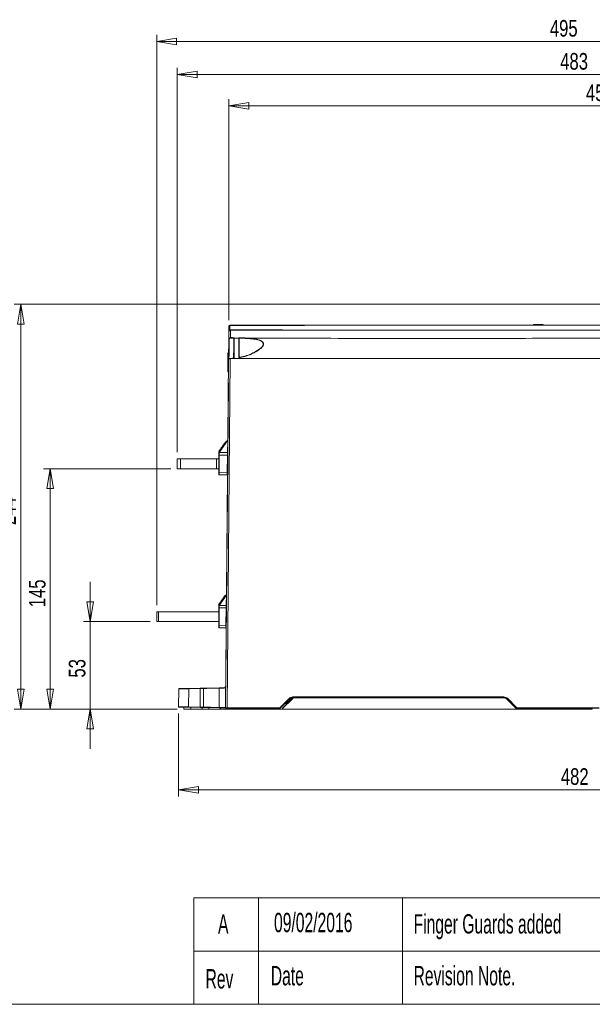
# Model space of a CAD drawing. Header units: millimetres. Extents: x 0 to 2100, y 0 to 1485.
# Tile 64 of 123: x 707 to 1137, y 35 to 775. Entities that reach past the tile are written whole.
import ezdxf

# ---------------------------------------------------------------- set-up
doc = ezdxf.new("R2010")
doc.units = ezdxf.units.MM
doc.header["$LTSCALE"] = 5
doc.styles.add('SLDTEXTSTYLE0', font='TXT', dxfattribs={"width": 0.605})
doc.styles.add('SLDTEXTSTYLE1', font='TXT', dxfattribs={"width": 0.75})
doc.dimstyles.new('SLDDIMSTYLE0', dxfattribs={"dimtxt": 12.5, "dimasz": 15, "dimexe": 0, "dimexo": 0.0625, "dimgap": 3.125, "dimtad": 1, "dimdec": 0, "dimlfac": 0.8, "dimrnd": 1e-09, "dimzin": 12, "dimdsep": 46, "dimtxsty": 'SLDTEXTSTYLE1', "dimblk1": 'CLOSED', "dimblk2": 'CLOSED', "dimsah": 1, "dimcen": 0.09, "dimadec": 0, "dimazin": 3, "dimtfac": 1, "dimtofl": 0, "dimtmove": 0, "dimatfit": 3, "dimldrblk": 'CLOSED', "dimfxl": 0, "dimfrac": 2, "dimtolj": 1, "dimtzin": 12, "dimarcsym": 0})
doc.dimstyles.new('SLDDIMSTYLE2', dxfattribs={"dimtxt": 12.5, "dimasz": 15, "dimexe": 0, "dimexo": 0.0625, "dimgap": 3.125, "dimtad": 1, "dimdec": 0, "dimlfac": 0.8, "dimrnd": 1e-09, "dimzin": 12, "dimdsep": 46, "dimtxsty": 'SLDTEXTSTYLE1', "dimblk1": 'CLOSED', "dimblk2": 'CLOSED', "dimsah": 1, "dimcen": 0.09, "dimadec": 0, "dimazin": 3, "dimtfac": 1, "dimtmove": 0, "dimatfit": 0, "dimldrblk": 'CLOSED', "dimfxl": 0, "dimfrac": 2, "dimtolj": 1, "dimtzin": 12, "dimarcsym": 0})

# ---------------------------------------------------------------- blocks, each defined once
blk = doc.blocks.new('_CLOSED')
at = {"color": 0, "linetype": 'ByBlock', "lineweight": -2}
for p, q in [((-1, 0.166667), (0, 0)), ((-1, 0.166667), (-1, -0.166667)), ((0, 0), (-1, -0.166667)), ((0, 0), (-1, 0))]:
    blk.add_line(p, q, dxfattribs=at)
blk = doc.blocks.new('_D_9')
at = {"color": 7, "linetype": 'Continuous', "lineweight": 0}
for p, q in [((864.18, 549.44), (864.18, 715.62)), ((1428.91, 262.98), (1428.91, 715.62)), ((1428.91, 710.62), (864.18, 710.62))]:
    blk.add_line(p, q, dxfattribs=at)
at = {"color": 7, "linetype": 'Continuous', "lineweight": 0, "xscale": 15, "yscale": 15, "rotation": 180.0000000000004}
blk.add_blockref('_CLOSED', (864.18, 710.62), dxfattribs=at)
at = {"color": 7, "linetype": 'Continuous', "lineweight": 0, "xscale": 15, "yscale": 15}
blk.add_blockref('_CLOSED', (1428.91, 710.62), dxfattribs=at)
at = {"color": 7, "linetype": 'Continuous', "lineweight": 0, "insert": (1132.69, 726.73), "char_height": 12.5, "attachment_point": 1, "style": 'SLDTEXTSTYLE1'}
blk.add_mtext('452', dxfattribs=at)
blk = doc.blocks.new('_D_10')
at = {"color": 7, "linetype": 'Continuous', "lineweight": 0}
for p, q in [((825.43, 450.25), (825.43, 739.23)), ((825.43, 734.23), (1428.91, 734.23)), ((1428.91, 262.98), (1428.91, 739.23))]:
    blk.add_line(p, q, dxfattribs=at)
at = {"color": 7, "linetype": 'Continuous', "lineweight": 0, "xscale": 15, "yscale": 15}
for p, rotation in [((825.43, 734.23), 179.9999999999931), ((1428.91, 734.23), 359.9999999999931)]:
    blk.add_blockref('_CLOSED', p, dxfattribs=dict(at, rotation=rotation))
at = {"color": 7, "linetype": 'Continuous', "lineweight": 0, "insert": (1113.32, 750.34), "char_height": 12.5, "attachment_point": 1, "style": 'SLDTEXTSTYLE1'}
blk.add_mtext('483', dxfattribs=at)
blk = doc.blocks.new('_D_11')
at = {"color": 7, "linetype": 'Continuous', "lineweight": 0}
for p, q in [((809.9, 335.25), (809.9, 764.07)), ((1428.91, 262.98), (1428.91, 764.07)), ((809.9, 759.07), (1428.91, 759.07))]:
    blk.add_line(p, q, dxfattribs=at)
at = {"color": 7, "linetype": 'Continuous', "lineweight": 0, "xscale": 15, "yscale": 15}
for p, rotation in [((809.9, 759.07), 180.0000000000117), ((1428.91, 759.07), 1.165355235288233e-11)]:
    blk.add_blockref('_CLOSED', p, dxfattribs=dict(at, rotation=rotation))
at = {"color": 7, "linetype": 'Continuous', "lineweight": 0, "insert": (1105.55, 775.18), "char_height": 12.5, "attachment_point": 1, "style": 'SLDTEXTSTYLE1'}
blk.add_mtext('495', dxfattribs=at)
blk = doc.blocks.new('_D_12')
at = {"color": 7, "linetype": 'Continuous', "lineweight": 0}
for p, q in [((826.38, 253.74), (826.38, 191.39)), ((1428.91, 252.98), (1428.91, 191.39)), ((1428.91, 196.39), (826.38, 196.39))]:
    blk.add_line(p, q, dxfattribs=at)
at = {"color": 7, "linetype": 'Continuous', "lineweight": 0, "xscale": 15, "yscale": 15, "rotation": 180.0000000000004}
blk.add_blockref('_CLOSED', (826.38, 196.39), dxfattribs=at)
at = {"color": 7, "linetype": 'Continuous', "lineweight": 0, "xscale": 15, "yscale": 15}
blk.add_blockref('_CLOSED', (1428.91, 196.39), dxfattribs=at)
at = {"color": 7, "linetype": 'Continuous', "lineweight": 0, "insert": (1113.79, 212.51), "char_height": 12.5, "attachment_point": 1, "style": 'SLDTEXTSTYLE1'}
blk.add_mtext('482', dxfattribs=at)
blk = doc.blocks.new('_D_13')
at = {"color": 7, "linetype": 'Continuous', "lineweight": 0}
for p, q in [((1193.98, 561.43), (702.69, 561.43)), ((707.69, 257.05), (707.69, 561.43)), ((825.39, 257.05), (702.69, 257.05))]:
    blk.add_line(p, q, dxfattribs=at)
at = {"color": 7, "linetype": 'Continuous', "lineweight": 0, "xscale": 15, "yscale": 15}
for p, rotation in [((707.69, 561.43), 90.0000000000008), ((707.69, 257.05), 270.0000000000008)]:
    blk.add_blockref('_CLOSED', p, dxfattribs=dict(at, rotation=rotation))
at = {"color": 7, "linetype": 'Continuous', "lineweight": 0, "insert": (691.58, 395.39), "char_height": 12.5, "attachment_point": 1, "rotation": 90, "style": 'SLDTEXTSTYLE1'}
blk.add_mtext('244', dxfattribs=at)
blk = doc.blocks.new('_D_17')
at = {"color": 7, "linetype": 'Continuous', "lineweight": 0}
for p, q in [((759.9, 322.75), (759.9, 352.75)), ((804.9, 322.75), (754.9, 322.75)), ((759.9, 257.05), (759.9, 322.75)), ((825.39, 257.05), (754.9, 257.05)), ((759.9, 257.05), (759.9, 227.05))]:
    blk.add_line(p, q, dxfattribs=at)
at = {"color": 7, "linetype": 'Continuous', "lineweight": 0, "xscale": 15, "yscale": 15}
for p, rotation in [((759.9, 322.75), 270.0000000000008), ((759.9, 257.05), 90.00000000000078)]:
    blk.add_blockref('_CLOSED', p, dxfattribs=dict(at, rotation=rotation))
at = {"color": 7, "linetype": 'Continuous', "lineweight": 0, "insert": (743.79, 280.66), "char_height": 12.5, "attachment_point": 1, "rotation": 90, "style": 'SLDTEXTSTYLE1'}
blk.add_mtext('53', dxfattribs=at)
blk = doc.blocks.new('_D_18')
at = {"color": 7, "linetype": 'Continuous', "lineweight": 0}
for p, q in [((820.43, 437.75), (724.9, 437.75)), ((729.9, 257.05), (729.9, 437.75)), ((825.39, 257.05), (724.9, 257.05))]:
    blk.add_line(p, q, dxfattribs=at)
at = {"color": 7, "linetype": 'Continuous', "lineweight": 0, "xscale": 15, "yscale": 15}
for p, rotation in [((729.9, 437.75), 90.00000000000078), ((729.9, 257.05), 270.0000000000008)]:
    blk.add_blockref('_CLOSED', p, dxfattribs=dict(at, rotation=rotation))
at = {"color": 7, "linetype": 'Continuous', "lineweight": 0, "insert": (713.79, 333.55), "char_height": 12.5, "attachment_point": 1, "rotation": 90, "style": 'SLDTEXTSTYLE1'}
blk.add_mtext('145', dxfattribs=at)

msp = doc.modelspace()

# ---------------------------------------------------------------- linework, layer by layer
at = {"color": 7, "linetype": 'Continuous', "lineweight": 15}
for p, q in [((864.95, 542.09), (865.51, 542.19)), ((865.4, 541.93), (864.95, 541.84)), ((865.33, 545.41), (865.02, 545.36)), ((865.03, 545.61), (865.43, 545.68)), ((1093.25, 546.18), (1093.21, 545.68)), ((1093.25, 546.18), (1095.25, 546.18)), ((1095.25, 546.18), (1095.21, 545.68)), ((1095.76, 546.18), (1095.25, 546.18)), ((1095.76, 546.18), (1095.8, 545.68)), ((1096.42, 546.18), (1096.39, 545.68)), ((1098.78, 546.18), (1100.41, 546.18)), ((1100.41, 546.18), (1100.46, 545.68)), ((867.89, 535.96), (867.89, 536)), ((867.89, 535.71), (867.89, 535.96)), ((871.87, 535.93), (871.87, 535.88)), ((861.68, 257.98), (863.97, 520.43)), ((865.22, 520.39), (862.93, 257.98)), ((863.46, 519.17), (863.96, 519.17)), ((863.48, 521.21), (863.98, 521.21)), ((863.49, 522.74), (863.99, 522.74)), ((863.51, 524.81), (864.01, 524.81)), ((863.51, 524.67), (864.01, 524.67)), ((867.45, 520.51), (865.22, 520.39)), ((867.87, 520.68), (1351.42, 520.68)), ((871.69, 521.79), (871.69, 522.09)), ((863.39, 510.62), (863.43, 515.62)), ((863.43, 515.62), (863.44, 516.66)), ((863.43, 515.62), (863.93, 515.62)), ((863.44, 516.87), (863.94, 516.87)), ((863.39, 510.62), (863.89, 510.62)), ((861.88, 280.35), (863.81, 502.38)), ((856.64, 450.08), (863.39, 459.54)), ((857.27, 451.66), (856.71, 450.87)), ((857.36, 451.78), (857.84, 451.76)), ((858.71, 453.67), (859.21, 453.67)), ((859.78, 455.18), (860.29, 455.19)), ((860.67, 456.43), (861.17, 456.43)), ((861.76, 457.96), (862.28, 457.98)), ((863.11, 449.92), (863.14, 453.44)), ((825.43, 437.75), (825.43, 445.25)), ((825.43, 445.25), (827.93, 445.25)), ((827.93, 445.25), (827.93, 437.75)), ((827.93, 445.25), (854.81, 445.25)), ((854.81, 437.75), (854.81, 445.25)), ((854.81, 445.25), (856.59, 445.25)), ((856.59, 449.67), (856.59, 449.93)), ((856.59, 448.04), (856.59, 449.67)), ((856.59, 435.08), (856.59, 448.04)), ((856.84, 448.04), (856.59, 448.04)), ((856.71, 450.87), (857.19, 450.84)), ((856.84, 449.93), (856.84, 449.92)), ((856.84, 449.92), (863.11, 449.92)), ((856.84, 448.04), (856.84, 435.08)), ((863.09, 448.04), (856.84, 448.04)), ((862.98, 434.97), (863.09, 448.04)), ((827.93, 437.75), (825.43, 437.75)), ((827.93, 437.75), (854.81, 437.75)), ((856.59, 437.75), (854.81, 437.75)), ((856.59, 433.46), (856.59, 435.08)), ((856.84, 435.08), (856.59, 435.08)), ((856.84, 435.08), (862.98, 434.97)), ((862.96, 433.1), (856.84, 433.21)), ((856.64, 335.08), (862.38, 343.12)), ((860.34, 340.96), (860.84, 340.96)), ((861.43, 342.48), (861.94, 342.51)), ((856.92, 336.17), (856.37, 335.4)), ((856.37, 335.4), (856.85, 335.37)), ((856.59, 334.68), (856.59, 334.93)), ((856.59, 333.05), (856.59, 334.68)), ((856.84, 334.93), (862.1, 334.93)), ((856.84, 334.93), (856.84, 334.93)), ((857.02, 336.31), (857.5, 336.28)), ((858.37, 338.2), (858.87, 338.2)), ((859.45, 339.71), (859.95, 339.72)), ((862.1, 334.93), (862.13, 338.45)), ((809.9, 322.75), (809.9, 330.25)), ((809.9, 330.25), (811.15, 330.25)), ((811.15, 330.25), (811.15, 322.75)), ((856.59, 330.25), (811.15, 330.25)), ((856.59, 320.06), (856.59, 333.05)), ((856.84, 333.05), (856.59, 333.05)), ((856.84, 333.05), (856.84, 320.06)), ((862.09, 333.05), (856.84, 333.05)), ((861.97, 319.97), (862.09, 333.05)), ((811.15, 322.75), (809.9, 322.75)), ((856.59, 322.75), (811.15, 322.75)), ((856.59, 318.43), (856.59, 320.06)), ((856.84, 320.06), (856.59, 320.06)), ((856.84, 320.06), (861.97, 319.97)), ((861.96, 318.09), (856.84, 318.18)), ((826.49, 272.22), (826.38, 258.74)), ((826.49, 272.22), (826.49, 272.22)), ((826.75, 272.47), (834.08, 272.6)), ((833.98, 272.35), (833.93, 258.61)), ((842.53, 272.5), (833.98, 272.35)), ((834.08, 272.6), (842.63, 272.75)), ((842.53, 272.5), (842.48, 258.46)), ((842.63, 272.75), (845.48, 272.8)), ((845.23, 272.55), (845.11, 258.41)), ((845.48, 272.8), (856.81, 273)), ((860.6, 272.81), (856.8, 272.75)), ((856.8, 272.75), (856.8, 272.75)), ((856.81, 273), (860.59, 273.06)), ((902.56, 257.98), (909.5, 264.92)), ((909.71, 264.71), (902.77, 257.77)), ((904.47, 257.68), (911.5, 264.71)), ((911.68, 264.53), (904.47, 257.33)), ((906.54, 261.43), (908.22, 261.43)), ((909.92, 264.5), (908.06, 262.64)), ((908.61, 262.05), (908.61, 262.67)), ((908.85, 262.05), (908.61, 262.05)), ((912.36, 266.11), (1071, 266.11)), ((912.36, 265.8), (912.36, 266.11)), ((914.15, 265.8), (912.36, 265.8)), ((912.36, 265.8), (912.36, 265.51)), ((914.15, 265.56), (914.15, 265.8)), ((914.15, 265.8), (1070.65, 265.8)), ((1070.65, 265.56), (914.15, 265.56)), ((949.01, 265.8), (949.01, 265.8)), ((1000.05, 265.8), (1000.05, 265.8)), ((1071, 265.8), (1070.65, 265.8)), ((1070.65, 265.56), (1070.65, 265.8)), ((1071, 265.8), (1071, 266.11)), ((1080.08, 257.58), (1073.12, 264.53)), ((1073.3, 264.71), (1080.25, 257.75)), ((1080.59, 257.77), (1073.65, 264.71)), ((1073.87, 264.92), (1080.81, 257.98)), ((1075.49, 262.87), (1075.49, 262.51)), ((1077.85, 260.5), (1080.58, 257.78)), ((834.03, 258.35), (826.62, 258.48)), ((830.39, 257.05), (830.4, 258.42)), ((830.39, 257.05), (835.51, 257.05)), ((833.93, 258.61), (842.48, 258.46)), ((842.58, 258.21), (834.03, 258.35)), ((835.51, 257.05), (844.15, 257.05)), ((845.35, 258.16), (842.58, 258.21)), ((844.15, 257.05), (849.14, 257.05)), ((856.82, 257.96), (845.35, 258.16)), ((849.14, 257.05), (849.15, 258.09)), ((849.14, 257.05), (858, 257.05)), ((856.81, 258.21), (856.81, 258.21)), ((861.7, 257.87), (856.82, 257.96)), ((858, 257.05), (866.94, 257.05)), ((862.93, 257.68), (861.98, 257.68)), ((862.93, 257.68), (862.93, 257.98)), ((862.93, 257.98), (902.56, 257.98)), ((902.56, 257.68), (862.93, 257.68)), ((868.19, 257.05), (866.94, 257.05)), ((868.19, 257.05), (868.19, 257.68)), ((868.44, 257.05), (868.19, 257.05)), ((874.12, 257.05), (868.44, 257.05)), ((874.37, 257.05), (874.12, 257.05)), ((874.37, 257.05), (874.38, 257.68)), ((878.12, 257.05), (874.37, 257.05)), ((878.12, 257.05), (904.47, 257.05)), ((902.56, 257.68), (902.56, 257.98)), ((904.47, 257.33), (904.47, 257.68)), ((904.47, 257.05), (904.47, 257.33)), ((904.47, 257.05), (1080.08, 257.05)), ((1080.08, 257.05), (1080.08, 257.58)), ((1080.33, 257.05), (1080.08, 257.05)), ((1080.25, 257.75), (1080.25, 257.75)), ((1080.33, 257.58), (1080.33, 257.05)), ((1080.58, 257.05), (1080.33, 257.05)), ((1080.58, 257.78), (1080.58, 257.05)), ((1080.58, 257.05), (1084.15, 257.05)), ((1080.81, 257.68), (1080.81, 257.98)), ((1080.81, 257.98), (1142.56, 257.98)), ((1142.56, 257.68), (1080.81, 257.68)), ((1084.15, 257.05), (1084.19, 257.68)), ((1084.15, 257.05), (1084.19, 257.68)), ((1084.15, 257.05), (1084.15, 257.05)), ((1087.95, 257.68), (1087.91, 257.05)), ((1087.95, 257.68), (1087.91, 257.05)), ((1087.91, 257.05), (1137.48, 257.05)), ((1137.48, 257.05), (1137.44, 257.68)), ((1137.48, 257.05), (1137.44, 257.68))]:
    msp.add_line(p, q, dxfattribs=at)
at = {"color": 8, "linetype": 'Continuous', "lineweight": 15}
for p, q in [((865.51, 542.19), (889.74, 542.11)), ((863.44, 459.17), (856.84, 449.93)), ((863.14, 453.44), (863.39, 453.44)), ((862.42, 342.75), (856.84, 334.93)), ((862.13, 338.45), (862.38, 338.45)), ((907.97, 261.18), (906.2, 261.18)), ((906.97, 261.68), (908.47, 261.68)), ((908.61, 262.67), (909.47, 262.67)), ((948.76, 265.8), (948.76, 265.8)), ((949.26, 265.8), (949.26, 265.8)), ((999.8, 265.8), (999.8, 265.8)), ((1000.3, 265.8), (1000.3, 265.8)), ((1071.3, 265.79), (1071.3, 265.75)), ((1075.74, 262.62), (1075.74, 262.26)), ((835.51, 257.05), (835.51, 258.33)), ((844.15, 257.05), (844.16, 258.18)), ((856.81, 258.21), (861.68, 258.12)), ((858, 257.05), (858, 257.94)), ((866.94, 257.05), (866.94, 257.68)), ((868.44, 257.68), (868.44, 257.05)), ((874.12, 257.05), (874.13, 257.68)), ((878.13, 257.68), (878.12, 257.05))]:
    msp.add_line(p, q, dxfattribs=at)
at = {"color": 7, "linetype": 'Continuous', "lineweight": 0}
for p, q in [((837.79, 115), (837.79, 35)), ((837.79, 115), (1225, 115)), ((886.4, 115), (886.4, 35)), ((994.63, 115), (994.63, 35)), ((837.79, 75), (1225, 75)), ((35, 35), (2065, 35))]:
    msp.add_line(p, q, dxfattribs=at)
at = {"color": 7, "linetype": 'Continuous', "lineweight": 15, "flags": 128}
for points in [[(864.95, 542.09), (864.96, 542.04), (864.97, 542), (864.98, 541.96), (864.98, 541.92), (864.98, 541.89), (864.97, 541.87), (864.96, 541.85), (864.95, 541.84)], [(865.02, 545.36), (865.01, 545.4), (865, 545.45), (865, 545.49), (865, 545.53), (865, 545.56), (865.01, 545.58), (865.01, 545.6), (865.03, 545.61)], [(865.33, 545.41), (865.34, 545.46), (865.34, 545.51), (865.35, 545.56), (865.36, 545.6), (865.38, 545.63), (865.39, 545.66), (865.41, 545.67), (865.43, 545.68)], [(865.51, 542.19), (865.5, 542.14), (865.5, 542.09), (865.48, 542.04), (865.47, 542), (865.45, 541.97), (865.44, 541.95), (865.42, 541.93), (865.4, 541.93)], [(1097.76, 546.18), (1097.76, 546.03), (1097.76, 545.88), (1097.76, 545.68)], [(1098.69, 546.18), (1098.71, 546.03), (1098.72, 545.88), (1098.74, 545.68)], [(868.19, 536), (870.08, 536), (871.57, 536)], [(865.22, 520.39), (865.22, 520.45), (865.22, 520.51), (865.22, 520.56), (865.22, 520.6), (865.21, 520.64), (865.21, 520.67), (865.21, 520.68), (865.21, 520.69)], [(856.84, 449.93), (856.79, 449.93), (856.75, 449.93), (856.7, 449.93), (856.67, 449.93), (856.64, 449.93), (856.61, 449.93), (856.6, 449.93), (856.59, 449.93)], [(856.84, 334.93), (856.79, 334.93), (856.75, 334.93), (856.7, 334.93), (856.67, 334.93), (856.64, 334.93), (856.61, 334.93), (856.6, 334.93), (856.59, 334.93)], [(834.08, 272.6), (834.06, 272.59), (834.04, 272.58), (834.02, 272.56), (834.01, 272.53), (834, 272.49), (833.99, 272.45), (833.98, 272.4), (833.98, 272.35)], [(842.63, 272.75), (842.61, 272.74), (842.59, 272.73), (842.57, 272.71), (842.56, 272.67), (842.54, 272.64), (842.54, 272.59), (842.53, 272.55), (842.53, 272.5)], [(833.93, 258.61), (833.93, 258.56), (833.94, 258.51), (833.94, 258.47), (833.96, 258.43), (833.97, 258.4), (833.99, 258.37), (834.01, 258.36), (834.03, 258.35)], [(842.48, 258.46), (842.48, 258.41), (842.48, 258.36), (842.49, 258.32), (842.5, 258.28), (842.52, 258.25), (842.54, 258.23), (842.56, 258.21), (842.58, 258.21)]]:
    msp.add_lwpolyline(points, dxfattribs=at)
at = {"color": 8, "linetype": 'Continuous', "lineweight": 15, "flags": 128}
for points in [[(863.09, 448.04), (863.14, 448.04), (863.19, 448.04), (863.23, 448.04), (863.27, 448.04), (863.3, 448.04), (863.32, 448.04), (863.33, 448.04), (863.34, 448.04)], [(862.98, 434.97), (863.03, 434.97), (863.07, 434.97), (863.12, 434.97), (863.15, 434.97), (863.18, 434.97), (863.21, 434.97), (863.22, 434.97), (863.22, 434.97)], [(862.09, 333.05), (862.14, 333.05), (862.18, 333.05), (862.23, 333.05), (862.26, 333.05), (862.29, 333.05), (862.32, 333.05), (862.33, 333.05), (862.34, 333.05)], [(861.97, 319.97), (862.02, 319.97), (862.07, 319.97), (862.11, 319.96), (862.15, 319.96), (862.18, 319.96), (862.2, 319.96), (862.22, 319.96), (862.22, 319.96)]]:
    msp.add_lwpolyline(points, dxfattribs=at)
at = {"color": 7, "linetype": 'Continuous', "lineweight": 15}
for centre, radius, start, end in [((864.31, 533.84), 1.25, 86.09044, 99.87949), ((869.02, 536.07), 3.68, 176.19609, 180.82127), ((868.19, 535.7), 0.298, 89.69709, 179.20493), ((871.57, 535.7), 0.298, 0.8053, 90.31521), ((878.29, 535.73), 0.385, 137.97669, 184.74487), ((864.32, 531.48), 0.25, 90, 179.5), ((864.24, 530.3), 1.19, 86.54545, 98.49853), ((864.27, 520.43), 0.3, 90.01333, 179.4096), ((754.28, 511.7), 113.57, 4.4488, 4.59881), ((867.97, 519.04), 2.07, 87.43048, 95.7322), ((871.77, 520.83), 0.964, 76.97539, 94.93055), ((863.34, 519.47), 9.23, 10.76327, 12.54855), ((863.19, 459.69), 0.25, 324.5, 359.5), ((856.84, 449.93), 0.25, 144.5, 180), ((856.84, 449.67), 0.25, 90, 180), ((863.97, 460.04), 12.37, 233.63619, 234.78612), ((863.11, 450.17), 0.25, 270, 357.76722), ((856.84, 433.46), 0.25, 180, 269), ((862.96, 432.85), 0.25, 1.23278, 89), ((862.17, 343.26), 0.25, 324.5, 359.5), ((856.84, 334.93), 0.25, 144.5, 180), ((856.84, 334.68), 0.25, 90, 180), ((863.97, 345.04), 12.37, 233.63619, 234.78612), ((862.1, 335.18), 0.25, 270, 357.76722), ((856.84, 318.43), 0.25, 180, 269), ((861.95, 317.84), 0.25, 1.23278, 89), ((860.57, 274.31), 1.25, 271, 359.5), ((845.48, 272.55), 0.25, 91, 179.5), ((856.25, 272.74), 0.25, 91, 181.40618), ((867.86, 273), 7.27, 179.53252, 181.48524), ((908.61, 258.3), 3.75, 90, 135), ((899.49, 254.17), 12.06, 44.64719, 46.06429), ((908.61, 258.3), 4.38, 90, 97.17393), ((912.36, 262.06), 4.05, 90, 135), ((900.88, 256.2), 12.26, 43.94306, 45.35419), ((912.36, 262.05), 3.75, 90, 135), ((901.34, 256.02), 12.06, 44.64719, 46.06429), ((912.36, 262.06), 3.45, 90, 135), ((914.15, 262.05), 3.75, 90, 135), ((904.53, 257.47), 10.05, 44.64719, 46.06429), ((914.15, 262.06), 3.5, 90, 135), ((1070.65, 262.05), 3.75, 45, 90), ((1070.65, 262.06), 3.5, 45, 90), ((1071, 262.06), 4.05, 45, 90), ((1071, 262.05), 3.75, 45, 90), ((1080.27, 257.47), 10.05, 133.93571, 135.35281), ((1082.48, 256.2), 12.26, 134.64581, 136.05694), ((1074.75, 258.3), 3.75, 45, 64.05185), ((845.36, 258.41), 0.25, 179.5, 269), ((861.98, 257.98), 0.3, 179.5, 270), ((893.94, 249.26), 12.26, 43.94306, 45.35419), ((902.56, 257.98), 0.3, 270, 315), ((1087.22, 250.52), 10.05, 133.93571, 135.35281), ((1080.2, 250.41), 7.16, 89.0002, 90.9998), ((1080.08, 257.58), 0.25, 0.5, 45), ((1080.08, 257.58), 0.25, 0.50063, 44.99982), ((1089.42, 249.26), 12.26, 134.64581, 136.05694), ((1080.81, 257.98), 0.3, 225, 270)]:
    msp.add_arc(centre, radius, start, end, dxfattribs=at)
at = {"color": 8, "linetype": 'Continuous', "lineweight": 15}
for centre, radius, start, end in [((864.44, 460.92), 1.73, 232.76897, 234.6119), ((863.43, 344.5), 1.73, 232.76897, 234.6119), ((860.57, 274.31), 1.5, 271, 326.08581), ((1081.08, 257), 10.7, 133.91207, 135.25204), ((1082.93, 255.14), 10.7, 133.91207, 135.25204)]:
    msp.add_arc(centre, radius, start, end, dxfattribs=at)
at = {"color": 7, "linetype": 'Continuous', "lineweight": 15}
for centre, major_axis, ratio, start_param, end_param in [((856.84, 448.04), (0, 1.88), 0.001163, 0, 1.570644), ((863.09, 448.04), (0.02, 1.87), 0.001163, 4.712553, 6.283197), ((856.84, 435.08), (0, 1.88), 0.001163, 1.570779, 3.141575), ((862.98, 434.97), (0.01, 1.88), 0.001163, 3.141581, 4.712377), ((856.84, 333.05), (0, 1.88), 0.001163, 0, 1.570644), ((862.09, 333.05), (0.02, 1.87), 0.001163, 4.712553, 6.283197), ((856.84, 320.06), (0, 1.88), 0.001163, 1.570779, 3.141575), ((861.97, 319.97), (0.01, 1.88), 0.001163, 3.141581, 4.712377), ((858.13, 574.38), (0.09, 1176.51), 0.001148, 1.830072, 1.842878), ((862.93, 257.98), (1.25, 0), 0.002094, 1.570859, 3.141579), ((1080.58, 257.78), (0.321, 0.032), 0.00672, 3.147091, 4.711717), ((1080.58, 257.78), (0.248, 0.207), 0.00519, 3.143441, 4.708067), ((1080.58, 257.07), (-0.254, 0.507), 0.001697, 6.280545, 6.286639)]:
    msp.add_ellipse(centre, major_axis=major_axis, ratio=ratio, start_param=start_param, end_param=end_param, dxfattribs=at)
for points, knots in [([(864.1, 535.06), (864.1, 535.18), (864.11, 536.08), (864.12, 537.55), (864.14, 539.27), (864.15, 540.48), (864.15, 540.62), (864.15, 540.69)], [0, 0, 0, 0, 0.030121, 0.239728, 0.449335, 0.728679, 1, 1, 1, 1]), ([(864.15, 540.69), (864.15, 540.88), (864.16, 541.8), (864.17, 543.05), (864.18, 544.11), (864.18, 544.44)], [0, 0, 0, 0, 0.153705, 0.734943, 1, 1, 1, 1]), ([(864.15, 540.69), (864.15, 540.69), (864.15, 540.73), (864.16, 540.98), (864.26, 541.38), (864.54, 541.84), (864.83, 542.01), (864.95, 542.09)], [0, 0, 0, 0, 0.004464, 0.077734, 0.467811, 0.765881, 1, 1, 1, 1]), ([(864.95, 541.84), (864.82, 541.78), (864.54, 541.63), (864.26, 541.26), (864.16, 540.93), (864.15, 540.72), (864.15, 540.69), (864.15, 540.69)], [0, 0, 0, 0, 0.234113, 0.532189, 0.922267, 0.995536, 1, 1, 1, 1]), ([(864.18, 544.44), (864.18, 544.44), (864.18, 544.45), (864.18, 544.47), (864.18, 544.53), (864.19, 544.58), (864.22, 544.79), (864.34, 545.09), (864.64, 545.43), (864.9, 545.55), (865.03, 545.61)], [0, 0, 0, 0, 0.004563, 0.014687, 0.043182, 0.128349, 0.132369, 0.481357, 0.761607, 1, 1, 1, 1]), ([(865.02, 545.36), (864.9, 545.31), (864.64, 545.22), (864.33, 544.95), (864.22, 544.71), (864.19, 544.55), (864.18, 544.51), (864.18, 544.46), (864.18, 544.44), (864.18, 544.44), (864.18, 544.44)], [0, 0, 0, 0, 0.238393, 0.518646, 0.867797, 0.871652, 0.956816, 0.985312, 0.995437, 1, 1, 1, 1]), ([(865.02, 545.36), (865.01, 544.76), (864.98, 543.67), (864.96, 542.58), (864.95, 542.09)], [0, 0, 0, 0, 0.548443, 1, 1, 1, 1]), ([(1334.27, 545.46), (1331.39, 545.47), (1319.57, 545.51), (1298.69, 545.56), (1275.98, 545.59), (1257.61, 545.61), (1243.16, 545.62), (1228.04, 545.63), (1212.22, 545.64), (1196.28, 545.64), (1180.15, 545.64), (1163.92, 545.64), (1147.64, 545.64), (1131.44, 545.65), (1113.78, 545.65), (1094.61, 545.65), (1073.8, 545.65), (1056.24, 545.64), (1042.02, 545.64), (1031.25, 545.64), (1020.41, 545.64), (1009.49, 545.64), (998.53, 545.64), (987.47, 545.63), (976.37, 545.63), (961.49, 545.62), (942.99, 545.6), (921.02, 545.57), (903.65, 545.54), (885.08, 545.48), (873.8, 545.44), (865.33, 545.41)], [0, 0, 0, 0, 0.018698, 0.076722, 0.134904, 0.164096, 0.193287, 0.226093, 0.258993, 0.292262, 0.325695, 0.360347, 0.395102, 0.430014, 0.464942, 0.509826, 0.554717, 0.599727, 0.622331, 0.644932, 0.667618, 0.690303, 0.713223, 0.736144, 0.759623, 0.783103, 0.830307, 0.877753, 0.92528, 0.943938, 1, 1, 1, 1]), ([(865.4, 541.93), (865.39, 541.85), (865.38, 541.69), (865.37, 540.48), (865.35, 538.7), (865.35, 537.11), (865.35, 536.31)], [0, 0, 0, 0, 0.258322, 0.54334, 0.771558, 1, 1, 1, 1]), ([(1352.58, 541.93), (1340.51, 541.93), (1322.38, 541.93), (1298.07, 541.93), (1278.65, 541.93), (1258.02, 541.93), (1238.52, 541.93), (1221.31, 541.93), (1206.46, 541.93), (1189.99, 541.93), (1171.98, 541.93), (1153.9, 541.93), (1137.32, 541.93), (1117.12, 541.93), (1096.98, 541.93), (1076.7, 541.93), (1061.35, 541.93), (1045.82, 541.93), (1030.6, 541.93), (1015.79, 541.93), (1001.48, 541.93), (987.07, 541.93), (972.6, 541.93), (958.11, 541.93), (940.91, 541.93), (921.1, 541.93), (894.97, 541.93), (876.51, 541.93), (865.4, 541.93)], [0, 0, 0, 0, 0.074562, 0.111881, 0.149197, 0.19311, 0.237014, 0.266768, 0.29654, 0.326282, 0.366008, 0.405911, 0.437419, 0.468929, 0.53197, 0.563433, 0.594891, 0.626582, 0.658263, 0.686904, 0.715586, 0.744241, 0.773898, 0.803579, 0.83325, 0.880684, 0.928211, 1, 1, 1, 1]), ([(865.43, 545.68), (876.71, 545.68), (895.16, 545.68), (921.07, 545.68), (941.46, 545.68), (960.47, 545.68), (978.06, 545.68), (995.78, 545.68), (1013.55, 545.68), (1031.11, 545.68), (1048.34, 545.68), (1065.24, 545.68), (1082.01, 545.68), (1098.66, 545.68), (1114.87, 545.68), (1130.68, 545.68), (1146.16, 545.68), (1161.76, 545.68), (1177.7, 545.68), (1194.01, 545.68), (1210.61, 545.68), (1227.21, 545.68), (1245.65, 545.68), (1265.84, 545.68), (1287.72, 545.68), (1309.43, 545.68), (1331.01, 545.68), (1345.35, 545.68), (1352.52, 545.68)], [0, 0, 0, 0, 0.071885, 0.117566, 0.163238, 0.198848, 0.234595, 0.270327, 0.305954, 0.341464, 0.376023, 0.410615, 0.445278, 0.479972, 0.514617, 0.546709, 0.578818, 0.610898, 0.642952, 0.676192, 0.709505, 0.74284, 0.776109, 0.820816, 0.865559, 0.910369, 0.95521, 1, 1, 1, 1]), ([(889.74, 542.11), (892.79, 542.1), (903.18, 542.06), (921.17, 542.03), (943.09, 542), (961.21, 541.99), (975.32, 541.98), (986.07, 541.97), (996.97, 541.97), (1008.03, 541.96), (1019.15, 541.96), (1031.76, 541.96), (1045.77, 541.96), (1061.13, 541.96), (1076.41, 541.96), (1096.74, 541.96), (1116.94, 541.96), (1137.23, 541.96), (1152.45, 541.96), (1167.72, 541.96), (1183.13, 541.96), (1198.73, 541.96), (1214.66, 541.97), (1230.8, 541.97), (1247.14, 541.98), (1263.46, 541.99), (1280.46, 542.01), (1298.08, 542.04), (1322.41, 542.09), (1340.55, 542.16), (1352.65, 542.21)], [0, 0, 0, 0, 0.02076, 0.070794, 0.120903, 0.166373, 0.189217, 0.212061, 0.235386, 0.258709, 0.282294, 0.30588, 0.338695, 0.371642, 0.404834, 0.438066, 0.504828, 0.538205, 0.571591, 0.604508, 0.63742, 0.670713, 0.704007, 0.738494, 0.772986, 0.807772, 0.84256, 0.881874, 0.921217, 1, 1, 1, 1]), ([(1096.42, 546.18), (1096.35, 546.18), (1096.2, 546.18), (1096, 546.18), (1095.84, 546.18), (1095.76, 546.18)], [0, 0, 0, 0, 0.361093, 0.677634, 1, 1, 1, 1]), ([(1097.76, 546.18), (1097.57, 546.18), (1097.22, 546.18), (1096.78, 546.18), (1096.54, 546.18), (1096.42, 546.18)], [0, 0, 0, 0, 0.357125, 0.696707, 1, 1, 1, 1]), ([(1098.69, 546.18), (1098.68, 546.18), (1098.67, 546.18), (1098.51, 546.18), (1098.3, 546.18), (1098.05, 546.18), (1097.86, 546.18), (1097.76, 546.18)], [0, 0, 0, 0, 0.267375, 0.432949, 0.598208, 0.795377, 1, 1, 1, 1]), ([(863.97, 520.43), (863.97, 520.47), (863.97, 520.61), (863.98, 521.15), (863.99, 522.21), (864, 523.67), (864.01, 525.47), (864.03, 527.58), (864.05, 529.92), (864.08, 532.44), (864.09, 534.19), (864.1, 535.06)], [0, 0, 0, 0, 0.056535, 0.174466, 0.292396, 0.410329, 0.528262, 0.646197, 0.764131, 0.882066, 1, 1, 1, 1]), ([(864.1, 535.06), (864.11, 535.21), (864.14, 535.49), (864.37, 535.87), (864.69, 536.15), (865.04, 536.29), (865.26, 536.31), (865.35, 536.31)], [0, 0, 0, 0, 0.21898, 0.438705, 0.655966, 0.87021, 1, 1, 1, 1]), ([(864.4, 535.08), (864.39, 534.23), (864.37, 532.52), (864.35, 530.06), (864.33, 527.75), (864.31, 525.69), (864.3, 523.91), (864.29, 522.49), (864.28, 521.43), (864.27, 520.97), (864.27, 520.78), (864.27, 520.74), (864.27, 520.72)], [0, 0, 0, 0, 0.116248, 0.235867, 0.352115, 0.471734, 0.58798, 0.707598, 0.823842, 0.943456, 0.970849, 1, 1, 1, 1]), ([(865.34, 536.01), (865.28, 536.01), (865.11, 536), (864.84, 535.9), (864.6, 535.69), (864.43, 535.4), (864.41, 535.19), (864.4, 535.08)], [0, 0, 0, 0, 0.130189, 0.344823, 0.562019, 0.781356, 1, 1, 1, 1]), ([(867.89, 536), (867.89, 536), (867.04, 536.01), (866.19, 536.01), (865.34, 536.01)], [0, 0, 0, 0, 0.001004, 1, 1, 1, 1]), ([(865.35, 536.31), (866.2, 536.31), (867.14, 536.3), (868.09, 536.29), (868.19, 536.29)], [0, 0, 0, 0, 0.895274, 1, 1, 1, 1]), ([(867.76, 521.1), (867.76, 521.31), (867.77, 522.38), (867.79, 524.3), (867.81, 526.76), (867.83, 529.04), (867.85, 531.07), (867.86, 532.81), (867.87, 534.19), (867.88, 535.21), (867.89, 535.54), (867.89, 535.71)], [0, 0, 0, 0, 0.029395, 0.151054, 0.272709, 0.39408, 0.515456, 0.636598, 0.757735, 0.878863, 1, 1, 1, 1]), ([(867.89, 536), (867.9, 536.03), (867.91, 536.09), (867.96, 536.17), (868.05, 536.25), (868.13, 536.28), (868.18, 536.29), (868.19, 536.29), (868.19, 536.29)], [0, 0, 0, 0, 0.173463, 0.345831, 0.600804, 0.930575, 0.992436, 1, 1, 1, 1]), ([(868.19, 536), (868.19, 536), (868.19, 535.88), (868.18, 535.48), (868.17, 534.47), (868.16, 533.05), (868.15, 531.29), (868.13, 529.21), (868.11, 526.9), (868.09, 524.39), (868.07, 522.43), (868.06, 521.32), (868.06, 521.11)], [0, 0, 0, 0, 0.000003, 0.11941, 0.242272, 0.361682, 0.484547, 0.604188, 0.727279, 0.84718, 0.97061, 1, 1, 1, 1]), ([(868.19, 536.29), (868.19, 536.26), (868.19, 536.17), (868.19, 536.07), (868.19, 536), (868.19, 536)], [0, 0, 0, 0, 0.294251, 0.999963, 1, 1, 1, 1]), ([(871.57, 536.23), (871.67, 536.23), (873.85, 536.17), (876.01, 536.09), (878.01, 535.99), (878.01, 535.99)], [0, 0, 0, 0, 0.04547, 0.999989, 1, 1, 1, 1]), ([(871.57, 536), (871.57, 536), (871.57, 536.03), (871.57, 536.1), (871.57, 536.18), (871.57, 536.23)], [0, 0, 0, 0, 0.000046, 0.371556, 1, 1, 1, 1]), ([(871.87, 535.93), (871.86, 535.95), (871.84, 536.02), (871.79, 536.11), (871.7, 536.19), (871.62, 536.22), (871.57, 536.23), (871.57, 536.23)], [0, 0, 0, 0, 0.152783, 0.338678, 0.616461, 0.99308, 1, 1, 1, 1]), ([(871.69, 522.09), (871.68, 523.36), (871.66, 525.49), (871.64, 528.26), (871.62, 530.44), (871.6, 532.34), (871.59, 533.92), (871.58, 535.11), (871.57, 535.69), (871.57, 535.92), (871.57, 535.98), (871.57, 536), (871.57, 536)], [0, 0, 0, 0, 0.185641, 0.31279, 0.439945, 0.567321, 0.694692, 0.822347, 0.950006, 0.978967, 0.999996, 1, 1, 1, 1]), ([(877.91, 535.7), (875.91, 535.79), (873.92, 535.87), (871.87, 535.93), (871.87, 535.93)], [0, 0, 0, 0, 0.999526, 1, 1, 1, 1]), ([(871.87, 535.7), (871.87, 535.65), (871.87, 535.45), (871.88, 534.84), (871.89, 533.68), (871.9, 532.13), (871.92, 530.27), (871.94, 528.12), (871.96, 525.32), (871.98, 523.11), (871.99, 521.77)], [0, 0, 0, 0, 0.049285, 0.173306, 0.300971, 0.424758, 0.552125, 0.675699, 0.802835, 1, 1, 1, 1]), ([(872.35, 521.48), (874.04, 521.87), (877.45, 522.68), (881.64, 524.4), (884.98, 526.19), (887.39, 527.8), (889.15, 529.36), (890.01, 530.71), (890.16, 531.72), (889.77, 532.62), (888.7, 533.56), (886.37, 534.6), (882.66, 535.37), (879.51, 535.59), (877.91, 535.7)], [0, 0, 0, 0, 0.136349, 0.275204, 0.355231, 0.436602, 0.509496, 0.550179, 0.583343, 0.616439, 0.659497, 0.734191, 0.864637, 1, 1, 1, 1]), ([(878.01, 535.99), (878.01, 535.99), (879.59, 535.9), (882.74, 535.64), (886.5, 534.85), (888.89, 533.73), (889.96, 532.72), (890.34, 531.77), (890.2, 530.71), (889.34, 529.32), (887.59, 527.72), (885.15, 526.05), (881.82, 524.23), (877.58, 522.44), (874.15, 521.61), (872.41, 521.2)], [0, 0, 0, 0, 0.0000019, 0.130121, 0.2640884, 0.3390918, 0.3829368, 0.4171166, 0.4514953, 0.4931751, 0.5666166, 0.6460741, 0.7273596, 0.8622546, 1, 1, 1, 1]), ([(878.01, 535.99), (891.89, 535.96), (919.99, 535.9), (962.65, 535.72), (1005.95, 535.59), (1049.37, 535.63), (1092.47, 535.82), (1137.95, 535.97), (1186.39, 536), (1237.69, 536.01), (1288.95, 535.98), (1322.94, 535.93), (1339.8, 535.9)], [0, 0, 0, 0, 0.09022, 0.18253, 0.277185, 0.371533, 0.464531, 0.557207, 0.667016, 0.779215, 0.890478, 1, 1, 1, 1]), ([(863.46, 519.17), (863.46, 518.79), (863.45, 518.04), (863.44, 517.23), (863.44, 516.9), (863.44, 516.88), (863.44, 516.87)], [0, 0, 0, 0, 0.279212, 0.558481, 0.778693, 1, 1, 1, 1]), ([(863.48, 521.21), (863.48, 521.09), (863.47, 520.86), (863.47, 520.18), (863.46, 519.55), (863.46, 519.17)], [0, 0, 0, 0, 0.281283, 0.5617, 1, 1, 1, 1]), ([(863.49, 522.74), (863.49, 522.57), (863.49, 522.23), (863.48, 521.67), (863.48, 521.39), (863.48, 521.21)], [0, 0, 0, 0, 0.280305, 0.560457, 1, 1, 1, 1]), ([(863.51, 524.67), (863.51, 524.59), (863.51, 524.42), (863.5, 523.92), (863.5, 523.34), (863.49, 522.94), (863.49, 522.74)], [0, 0, 0, 0, 0.280128, 0.559802, 0.779794, 1, 1, 1, 1]), ([(865.22, 520.39), (865.08, 520.39), (864.8, 520.39), (864.43, 520.39), (864.14, 520.4), (863.99, 520.41), (863.98, 520.42), (863.97, 520.43)], [0, 0, 0, 0, 0.2142437, 0.4285237, 0.6425259, 0.8562947, 1, 1, 1, 1]), ([(864.27, 520.72), (864.27, 520.72), (864.29, 520.71), (864.4, 520.69), (864.61, 520.68), (864.9, 520.68), (865.11, 520.69), (865.21, 520.69)], [0, 0, 0, 0, 0.142982, 0.355878, 0.569678, 0.784574, 1, 1, 1, 1]), ([(865.21, 520.69), (865.41, 520.7), (866.17, 520.72), (866.93, 520.77), (867.48, 520.81)], [0, 0, 0, 0, 0.263991, 1, 1, 1, 1]), ([(867.45, 520.51), (867.46, 520.53), (867.46, 520.58), (867.47, 520.66), (867.48, 520.74), (867.48, 520.8), (867.48, 520.8), (867.48, 520.81)], [0, 0, 0, 0, 0.128817, 0.348441, 0.566595, 0.783563, 1, 1, 1, 1]), ([(867.51, 520.51), (867.49, 520.51), (867.47, 520.51), (867.46, 520.51), (867.45, 520.51)], [0, 0, 0, 0, 0.895213, 1, 1, 1, 1]), ([(867.48, 520.81), (867.48, 520.81), (867.48, 520.85), (867.48, 521.01), (867.49, 521.24), (867.49, 521.28)], [0, 0, 0, 0, 0.170646, 0.855247, 1, 1, 1, 1]), ([(867.48, 520.81), (867.52, 520.81), (867.58, 520.83), (867.64, 520.87), (867.67, 520.89), (867.67, 520.89)], [0, 0, 0, 0, 0.4921118, 0.9843593, 1, 1, 1, 1]), ([(867.49, 521.28), (867.52, 521.29), (867.58, 521.3), (867.67, 521.36), (867.73, 521.44), (867.76, 521.52), (867.76, 521.57), (867.76, 521.59)], [0, 0, 0, 0, 0.213729, 0.427269, 0.645964, 0.875505, 1, 1, 1, 1]), ([(867.87, 520.68), (867.87, 520.67), (867.82, 520.63), (867.71, 520.55), (867.57, 520.52), (867.51, 520.51)], [0, 0, 0, 0, 0.0156, 0.507798, 1, 1, 1, 1]), ([(867.67, 520.89), (867.68, 520.9), (867.7, 520.92), (867.74, 520.98), (867.76, 521.05), (867.76, 521.09), (867.76, 521.1)], [0, 0, 0, 0, 0.153964, 0.419736, 0.842378, 1, 1, 1, 1]), ([(867.67, 520.89), (867.67, 520.89), (867.68, 520.88), (867.73, 520.83), (867.79, 520.76), (867.85, 520.7), (867.87, 520.68)], [0, 0, 0, 0, 0.25, 0.5, 0.75, 1, 1, 1, 1]), ([(868.06, 521.11), (868.06, 521.09), (868.05, 520.99), (868.01, 520.86), (867.94, 520.74), (867.89, 520.69), (867.87, 520.68), (867.87, 520.68)], [0, 0, 0, 0, 0.157846, 0.581097, 0.846586, 0.999846, 1, 1, 1, 1]), ([(872.41, 521.2), (872.34, 521.19), (872.21, 521.17), (872.01, 521.24), (871.85, 521.37), (871.73, 521.54), (871.69, 521.69), (871.69, 521.78), (871.69, 521.79)], [0, 0, 0, 0, 0.189653, 0.37965, 0.570683, 0.763125, 0.956959, 1, 1, 1, 1]), ([(871.99, 522.3), (871.99, 522.26), (872, 522.19), (872.06, 522.08), (872.15, 522.01), (872.25, 521.98), (872.31, 521.98), (872.35, 521.99)], [0, 0, 0, 0, 0.215811, 0.432039, 0.635926, 0.822791, 1, 1, 1, 1]), ([(872.35, 521.48), (872.32, 521.47), (872.25, 521.47), (872.15, 521.5), (872.07, 521.56), (872.01, 521.65), (871.99, 521.72), (871.99, 521.76), (871.99, 521.77)], [0, 0, 0, 0, 0.1903671, 0.3808396, 0.5717382, 0.7635813, 0.9569652, 1, 1, 1, 1]), ([(872.35, 521.99), (872.35, 521.84), (872.35, 521.58), (872.35, 521.49), (872.35, 521.48), (872.35, 521.48)], [0, 0, 0, 0, 0.544602, 0.961661, 1, 1, 1, 1]), ([(858.71, 453.67), (858.57, 453.48), (858.28, 453.08), (857.9, 452.55), (857.59, 452.11), (857.39, 451.82), (857.37, 451.79), (857.36, 451.78)], [0, 0, 0, 0, 0.19074, 0.383125, 0.574669, 0.793139, 1, 1, 1, 1]), ([(859.78, 455.18), (859.73, 455.1), (859.63, 454.96), (859.33, 454.54), (859.02, 454.11), (858.8, 453.81), (858.71, 453.67)], [0, 0, 0, 0, 0.32123, 0.559665, 0.797517, 1, 1, 1, 1]), ([(860.67, 456.43), (860.55, 456.25), (860.3, 455.91), (859.98, 455.46), (859.85, 455.28), (859.78, 455.18)], [0, 0, 0, 0, 0.331358, 0.645658, 1, 1, 1, 1]), ([(861.76, 457.96), (861.75, 457.93), (861.72, 457.89), (861.46, 457.53), (861.13, 457.07), (860.85, 456.67), (860.7, 456.46), (860.67, 456.43)], [0, 0, 0, 0, 0.272428, 0.524014, 0.744208, 0.959723, 1, 1, 1, 1]), ([(860.34, 340.96), (860.21, 340.78), (859.97, 340.44), (859.64, 339.98), (859.51, 339.8), (859.45, 339.71)], [0, 0, 0, 0, 0.331741, 0.648832, 1, 1, 1, 1]), ([(861.43, 342.48), (861.41, 342.46), (861.38, 342.42), (861.12, 342.05), (860.79, 341.59), (860.51, 341.2), (860.36, 340.99), (860.34, 340.96)], [0, 0, 0, 0, 0.272427, 0.524012, 0.744205, 0.959718, 1, 1, 1, 1]), ([(858.37, 338.2), (858.2, 337.96), (857.86, 337.49), (857.45, 336.92), (857.17, 336.51), (857.04, 336.33), (857.02, 336.32), (857.02, 336.31)], [0, 0, 0, 0, 0.229795, 0.453565, 0.653207, 0.862744, 1, 1, 1, 1]), ([(859.45, 339.71), (859.39, 339.63), (859.28, 339.48), (858.98, 339.05), (858.67, 338.62), (858.46, 338.33), (858.37, 338.2)], [0, 0, 0, 0, 0.326708, 0.569142, 0.811406, 1, 1, 1, 1]), ([(826.75, 272.47), (826.75, 272.47), (826.73, 272.47), (826.67, 272.46), (826.59, 272.42), (826.53, 272.36), (826.5, 272.29), (826.5, 272.25), (826.49, 272.22)], [0, 0, 0, 0, 0.0075417, 0.2217043, 0.5059924, 0.7115337, 0.855399, 1, 1, 1, 1]), ([(833.98, 272.35), (833.83, 272.35), (833.08, 272.34), (831.21, 272.3), (828.73, 272.26), (826.92, 272.23), (826.62, 272.23), (826.49, 272.22)], [0, 0, 0, 0, 0.035546, 0.178131, 0.465967, 0.776031, 1, 1, 1, 1]), ([(845.23, 272.55), (845.23, 272.55), (845.2, 272.55), (844.85, 272.54), (843.93, 272.53), (843, 272.51), (842.53, 272.5)], [0, 0, 0, 0, 0.094734, 0.391939, 0.689144, 1, 1, 1, 1]), ([(856.8, 272.75), (856.64, 272.75), (855.81, 272.73), (853.67, 272.69), (850.5, 272.64), (847.45, 272.59), (845.55, 272.56), (845.33, 272.55), (845.23, 272.55)], [0, 0, 0, 0, 0.026443, 0.13251, 0.346629, 0.577262, 0.807865, 1, 1, 1, 1]), ([(856.81, 273), (856.81, 273), (856.81, 273), (856.81, 272.99), (856.81, 272.96), (856.8, 272.91), (856.8, 272.83), (856.8, 272.78), (856.8, 272.75)], [0, 0, 0, 0, 0.028565, 0.136354, 0.352523, 0.568431, 0.784214, 1, 1, 1, 1]), ([(908.06, 262.64), (907.83, 262.47), (907.32, 262.12), (906.61, 261.57), (906.17, 261.16), (905.96, 260.96), (905.96, 260.96)], [0, 0, 0, 0, 0.312477, 0.671323, 0.995063, 1, 1, 1, 1]), ([(826.38, 258.74), (826.39, 258.74), (826.44, 258.74), (826.8, 258.73), (828.16, 258.71), (830.75, 258.66), (832.98, 258.62), (833.93, 258.61)], [0, 0, 0, 0, 0.035228, 0.17653, 0.461726, 0.771843, 1, 1, 1, 1]), ([(826.62, 258.48), (826.59, 258.49), (826.54, 258.49), (826.46, 258.54), (826.41, 258.6), (826.38, 258.67), (826.38, 258.72), (826.38, 258.74)], [0, 0, 0, 0, 0.21591, 0.431821, 0.647721, 0.863604, 1, 1, 1, 1]), ([(842.48, 258.46), (842.63, 258.45), (843.23, 258.44), (844.13, 258.43), (844.95, 258.41), (845.05, 258.41), (845.11, 258.41)], [0, 0, 0, 0, 0.097297, 0.394655, 0.692014, 1, 1, 1, 1]), ([(845.11, 258.41), (845.11, 258.41), (845.12, 258.41), (845.38, 258.4), (846.57, 258.38), (849.29, 258.34), (852.89, 258.28), (855.57, 258.23), (856.81, 258.21)], [0, 0, 0, 0, 0.0261677, 0.1311269, 0.3429694, 0.5733723, 0.8038018, 1, 1, 1, 1]), ([(856.81, 258.21), (856.81, 258.18), (856.81, 258.12), (856.81, 258.05), (856.81, 257.99), (856.81, 257.96), (856.82, 257.96), (856.82, 257.96), (856.82, 257.96)], [0, 0, 0, 0, 0.213399, 0.426795, 0.640306, 0.854067, 0.971561, 1, 1, 1, 1]), ([(1087.91, 257.05), (1087.9, 257.05), (1087.87, 257.05), (1087.53, 257.05), (1086.78, 257.05), (1085.76, 257.05), (1084.84, 257.05), (1084.3, 257.05), (1084.15, 257.05)], [0, 0, 0, 0, 0.098194, 0.303634, 0.509628, 0.716158, 0.922668, 1, 1, 1, 1])]:
    msp.add_open_spline(points, degree=3, knots=knots, dxfattribs=at)
at = {"color": 8, "linetype": 'Continuous', "lineweight": 15}
for points, knots in [([(863.14, 453.44), (863.15, 453.53), (863.18, 453.71), (863.29, 453.9), (863.38, 453.98), (863.39, 453.99)], [0, 0, 0, 0, 0.413821, 0.905122, 1, 1, 1, 1]), ([(862.13, 338.45), (862.15, 338.54), (862.17, 338.72), (862.29, 338.9), (862.37, 338.99), (862.39, 339)], [0, 0, 0, 0, 0.413821, 0.905122, 1, 1, 1, 1]), ([(1077.4, 260.96), (1077.4, 260.96), (1077.2, 261.16), (1076.75, 261.57), (1076.12, 262.06), (1075.69, 262.36), (1075.53, 262.47)], [0, 0, 0, 0, 0.00551, 0.366841, 0.767354, 1, 1, 1, 1])]:
    msp.add_open_spline(points, degree=3, knots=knots, dxfattribs=at)

# ---------------------------------------------------------------- texts
at = {"color": 7, "linetype": 'Continuous', "lineweight": 0, "style": 'SLDTEXTSTYLE0'}
for s, insert, char_height, attachment_point in [('09/02/2016', (898.15, 103.8), 14.552, 1), ('Finger Guards added', (1003.07, 102.76), 14.5521, 1), ('A', (859.97, 102.76), 14.55, 2), ('Rev', (846.65, 61.46), 14.552, 1), ('Date', (895.72, 63.8), 14.552, 1), ('Revision Note.', (1003.07, 63.8), 14.5521, 1)]:
    msp.add_mtext(s, dxfattribs=dict(at, insert=insert, char_height=char_height, attachment_point=attachment_point))

# ---------------------------------------------------------------- dimensions: what is measured, and where the dimension line sits
at = {"color": 7, "linetype": 'Continuous', "lineweight": 0}
for base, p1, p2, angle, dimstyle, picture, middle in [((1428.91, 759.07), (809.9, 330.25), (1428.91, 257.98), 0, 'SLDDIMSTYLE0', '_D_11', (1119.41, 759.07)), ((707.69, 561.43), (830.39, 257.05), (1198.98, 561.43), 90, 'SLDDIMSTYLE0', '_D_13', (707.69, 409.24)), ((729.9, 437.75), (830.39, 257.05), (825.43, 437.75), 90, 'SLDDIMSTYLE0', '_D_18', (729.9, 347.4)), ((759.9, 322.75), (830.39, 257.05), (809.9, 322.75), 90, 'SLDDIMSTYLE2', '_D_17', (759.9, 289.9))]:
    dim = msp.add_linear_dim(base=base, p1=p1, p2=p2, angle=angle, dimstyle=dimstyle, dxfattribs=at)
    dim.commit()
    dim.dimension.update_dxf_attribs({"geometry": picture, "text_midpoint": middle, "dimtype": 160})
for base, p1, p2, picture, middle in [((1428.91, 734.23), (825.43, 445.25), (1428.91, 257.98), '_D_10', (1127.17, 734.23)), ((864.18, 710.62), (1428.91, 257.98), (864.18, 544.44), '_D_9', (1146.55, 710.62)), ((826.38, 196.39), (1428.91, 257.98), (826.38, 258.74), '_D_12', (1127.64, 196.39))]:
    dim = msp.add_linear_dim(base=base, p1=p1, p2=p2, dimstyle='SLDDIMSTYLE0', dxfattribs=at)
    dim.commit()
    dim.dimension.update_dxf_attribs({"geometry": picture, "text_midpoint": middle, "dimtype": 160})

doc.saveas('drawing.dxf')
